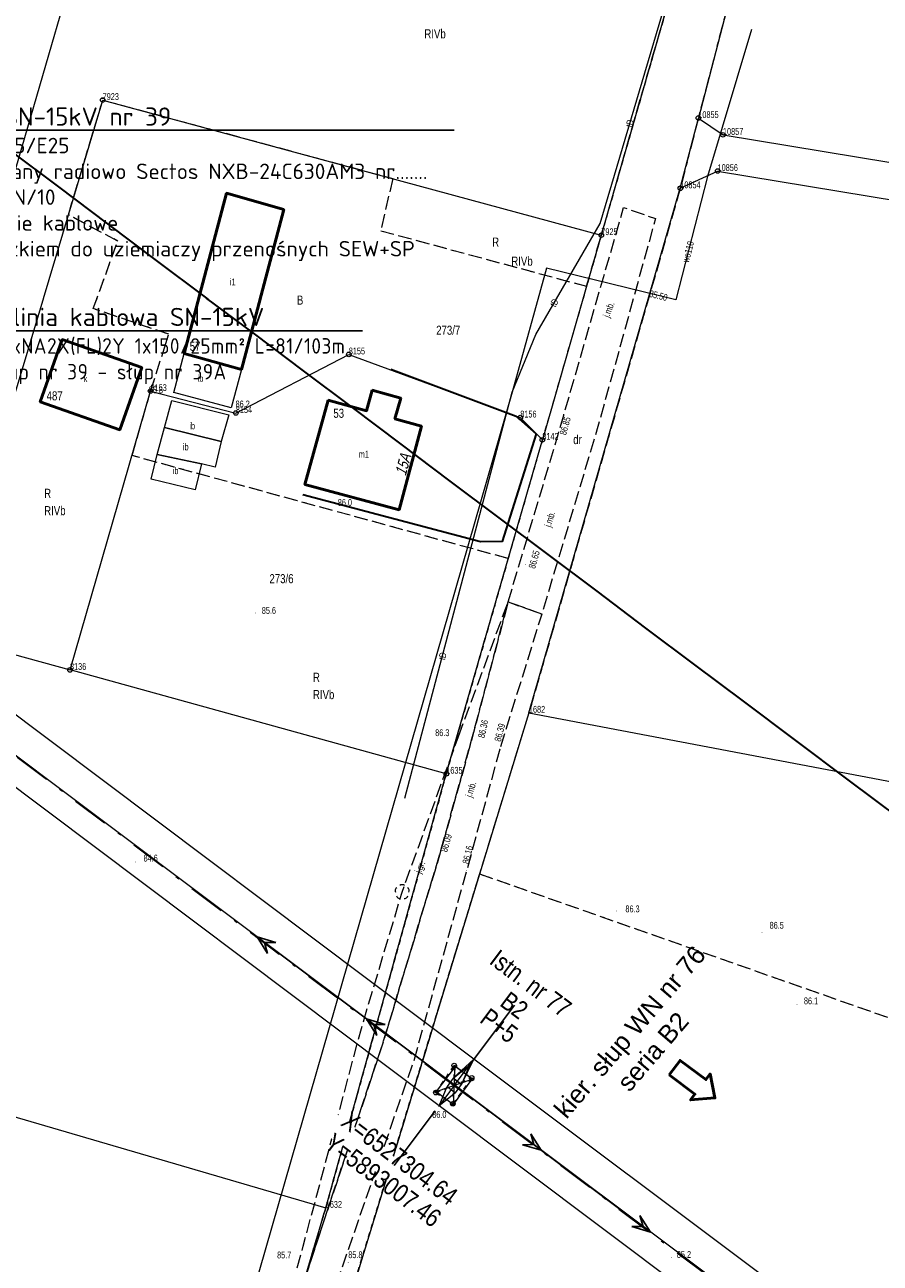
# Model space of a CAD drawing. Header units: metres. Extents: x 6524698 to 6533081, y 5883213 to 5896811.
# Tile 107 of 167: x 6527257 to 6527351, y 5892988 to 5893124. Entities that reach past the tile are written whole.
import ezdxf
from ezdxf import colors
from ezdxf.entities.mleader import LeaderData, LeaderLine
from ezdxf.enums import TextEntityAlignment as Align
from ezdxf.math import Vec2, Vec3

# ---------------------------------------------------------------- set-up
doc = ezdxf.new("R2010")
doc.units = ezdxf.units.M
doc.header["$MEASUREMENT"] = 0
for name, pattern in [('DASHDOT', [4, 2, -0.9, 0.2, -0.9]), ('mapa zasadnicza$0$1.5_0.5', [2, 1.5, -0.5]), ('mapa zasadnicza$0$219-500', [0]), ('mapa zasadnicza$0$egkk-500', [2, 1.5, -0.5]), ('mapa zasadnicza$0$egug-500', [1, 0.5, -0.5]), ('mapa zasadnicza$0$suep_wn_500', [0]), ('mapa zasadnicza$0$supp_500', [1, 0.5, -0.5])]:
    doc.linetypes.add(name, pattern=pattern)
doc.layers.get('0').update_dxf_attribs({"lineweight": 0})
for name, color, linetype, lineweight in [('# OBMBS-9x-19xxx __EI_opis_SN', 1, 'Continuous', 0), ('# OBMBS-9x-19xxx __EI_opis_WN słupy', 250, 'Continuous', 0), ('@Proj. słupy - blok', 1, 'Continuous', 15), ('@Proj. słupy - XY', 1, 'Continuous', 0), ('_trasa_os', 1, 'DASHDOT', 30), ('Sections span lengths and Marker Balls Plan', 7, 'Continuous', 0)]:
    doc.layers.add(name, color=color, linetype=linetype, lineweight=lineweight)
doc.layers.add('@pomocnicza', color=3, linetype='Continuous', plot=False)
for name, color, linetype in [('@Proj. słupy - seria', 1, 'Continuous'), ('@Proj. słupy - wys.', 1, 'Continuous'), ('mapa zasadnicza$0$000 Inne (niezydentyfikowane)', 7, 'Continuous'), ('mapa zasadnicza$0$202-punkt graniczny', 7, 'Continuous'), ('mapa zasadnicza$0$202-punkt graniczny-Atr103', 7, 'Continuous'), ('mapa zasadnicza$0$203-punkt graniczny', 7, 'Continuous'), ('mapa zasadnicza$0$203-punkt graniczny-Atr104', 7, 'Continuous'), ('mapa zasadnicza$0$209-oznaczenie konturu klasyfikacyjnego', 7, 'Continuous'), ('mapa zasadnicza$0$210-oznaczenie konturu użytku gruntowego', 7, 'Continuous'), ('mapa zasadnicza$0$211-numer działki ewidencyjnej', 7, 'Continuous'), ('mapa zasadnicza$0$217-kontur klasyfikacyjny', 7, 'Continuous'), ('mapa zasadnicza$0$218-kontur użytku gruntowego', 7, 'Continuous'), ('mapa zasadnicza$0$219-działka ewidencyjna', 7, 'Continuous'), ('mapa zasadnicza$0$238-Punkt adresowy budynku', 7, 'Continuous'), ('mapa zasadnicza$0$312-budynek ewidencyjny', 7, 'Continuous'), ('mapa zasadnicza$0$312-oznaczenie budynku ewidencyjnego', 7, 'Continuous'), ('mapa zasadnicza$0$312-oznaczenie budynku ewidencyjnego-Atr117', 7, 'Continuous'), ('mapa zasadnicza$0$drzewo liściaste', 7, 'Continuous'), ('mapa zasadnicza$0$inna budowla', 7, 'Continuous'), ('mapa zasadnicza$0$inna budowla-Atr17', 7, 'Continuous'), ('mapa zasadnicza$0$jezdnia', 7, 'Continuous'), ('mapa zasadnicza$0$jezdnia-Atr17', 7, 'Continuous'), ('mapa zasadnicza$0$ogrodzenie trwałe', 7, 'Continuous'), ('mapa zasadnicza$0$pikieta naturalna', 7, 'Continuous'), ('mapa zasadnicza$0$pikieta naturalna-Atr2', 7, 'Continuous'), ('mapa zasadnicza$0$pikieta sztuczna', 7, 'Continuous'), ('mapa zasadnicza$0$pikieta sztuczna-Atr2', 7, 'Continuous'), ('mapa zasadnicza$0$przewód elektroenergetyczny wysokiego napięcia', 7, 'Continuous'), ('mapa zasadnicza$0$przewód telekomunikacyjny podziemny', 7, 'Continuous'), ('mapa zasadnicza$0$przewód telekomunikacyjny podziemny-Atr1', 7, 'Continuous'), ('mapa zasadnicza$0$przewód wodociągowy', 7, 'Continuous'), ('mapa zasadnicza$0$przewód wodociągowy-Atr1', 7, 'Continuous'), ('mapa zasadnicza$0$Punkt budynku', 7, 'Continuous'), ('mapa zasadnicza$0$rzędna', 7, 'Continuous'), ('mapa zasadnicza$0$rzędna-Atr2', 7, 'Continuous'), ('mapa zasadnicza$0$słup przewodów napowietrznych', 7, 'Continuous')]:
    doc.layers.add(name, color=color, linetype=linetype)
doc.styles.add('mapa zasadnicza$0$STANDARD', font='Working1250', dxfattribs={"width": 0.75})
doc.styles.add('Opis', font='ARIALN.TTF')
doc.styles.add('PLS_View', font='arial.ttf')
doc.linetypes.add('mapa zasadnicza$0$902-500', pattern='A,3.75,0,[1,ksztalty.shx,S=0.5,R=0,X=0,Y=0],3.75', length=7.5)

# ---------------------------------------------------------------- blocks, each defined once
blk = doc.blocks.new('mapa zasadnicza$0$203')
at = {"linetype": 'Continuous', "lineweight": 0}
h = blk.add_hatch(color=0, dxfattribs=at)
edge = h.paths.add_edge_path()
edge.add_arc((0, 0), 0.045, 0, 360)
blk = doc.blocks.new('mapa zasadnicza$0$202')
at = {"color": 0, "linetype": 'Continuous', "lineweight": 0}
blk.add_circle((0, 0), 0.25, dxfattribs=at)
blk = doc.blocks.new('mapa zasadnicza$0$PUNKTBUD')
at = {"color": 0}
blk.add_circle((0, 0), 0.045, dxfattribs=at)
blk = doc.blocks.new('mapa zasadnicza$0$PW01')
at = {"linetype": 'Continuous', "lineweight": 13}
h = blk.add_hatch(color=0, dxfattribs=at)
edge = h.paths.add_edge_path()
edge.add_arc((0, 0), 0.045, 0, 360)
blk = doc.blocks.new('mapa zasadnicza$0$OP021')
at = {"linetype": 'Continuous', "lineweight": 13}
h = blk.add_hatch(color=0, dxfattribs=at)
edge = h.paths.add_edge_path()
edge.add_arc((0, 0), 0.05, 0, 360)
at = {"color": 0, "linetype": 'Continuous', "lineweight": 13}
for centre, start, end in [((-0.38, 0.124), 121.308, 202.548), ((0, 0.4), 49.272, 130.728), ((0.38, 0.124), 337.452, 58.692), ((-0.235, -0.324), 193.221, 274.871), ((0.235, -0.324), 265.129, 346.779)]:
    blk.add_arc(centre, 0.4, start, end, dxfattribs=at)
blk = doc.blocks.new('mapa zasadnicza$0$SUEP3')
at = {"color": 0, "linetype": 'Continuous'}
for p, q in [((0, 0), (12.003, 0)), ((12.003, 0), (10.003, 0.75)), ((10.003, 0.75), (11.003, 0)), ((12.003, 0), (10.003, -0.75)), ((11.003, 0), (10.003, -0.75)), ((12.003, 0), (27.003, 0)), ((27.003, 0), (25.003, 0.75)), ((25.003, 0.75), (26.003, 0)), ((27.003, 0), (25.003, -0.75)), ((26.003, 0), (25.003, -0.75))]:
    blk.add_line(p, q, dxfattribs=at)
blk = doc.blocks.new('mapa zasadnicza$0$SM05')
at = {"color": 0, "linetype": 'Continuous', "lineweight": 13}
blk.add_circle((0, 0), 0.25, dxfattribs=at)
blk = doc.blocks.new('*U2358')
at = {"layer": '@Proj. słupy - blok', "color": 0}
blk.add_lwpolyline([(0.8, 0.12), (-0.12, 0.8), (-0.8, -0.12), (0.12, -0.8)], close=True, dxfattribs=at)
for centre in [(1.98, 0.67), (-1.98, -0.67)]:
    blk.add_circle(centre, 0.15, dxfattribs=at)
at = {"layer": '@Proj. słupy - seria', "color": 0, "insert": (6.6, 8.8), "char_height": 2, "attachment_point": 5, "rotation": 323.1354, "style": 'Opis', "bg_fill": 3, "box_fill_scale": 2.5, "bg_fill_color": 256, "bg_fill_transparency": 0}
blk.add_mtext_dynamic_manual_height_columns('B2', width=7, gutter_width=12.5, heights=[2.21], dxfattribs=at)
at = {"layer": '@Proj. słupy - XY', "color": 0, "linetype": 'Continuous', "insert": (-6.9, -9.2), "char_height": 2.5, "attachment_point": 5, "rotation": 323.1354, "style": 'Opis', "bg_fill": 3, "box_fill_scale": 1, "bg_fill_color": 256, "bg_fill_transparency": 0}
blk.add_mtext_dynamic_manual_height_columns('\\P', width=19.7098, gutter_width=5.34, heights=[5.63], dxfattribs=at)
at = {"layer": '@pomocnicza'}
for p, q in [((6.6, 8.8), (2.1, 2.8)), ((-6.6, -8.8), (-2.1, -2.8))]:
    blk.add_line(p, q, dxfattribs=at)
at = {"layer": '@Proj. słupy - blok', "color": 0}
for points in [[(2.16, 2.88), (-0.12, 0.8), (0.8, 0.12), (2.16, 2.88)], [(0, 0), (1.68, 2.24), (2.16, 2.88)], [(-0.09, -2.09), (0.09, 2.09), (-1.98, -0.67), (1.98, 0.67)], [(1.68, 2.24), (0.8, 0.12), (-0.12, 0.8), (1.68, 2.24)], [(0, 0), (-1.68, -2.24)], [(0.12, -0.8), (-1.68, -2.24), (-0.8, -0.12)]]:
    blk.add_lwpolyline(points, dxfattribs=at)
blk.add_lwpolyline([(0.09, 2.09), (-1.98, -0.67), (-0.09, -2.09), (1.98, 0.67)], close=True, dxfattribs=at)
for centre, radius in [((2.16, 2.88), 0.05), ((0.09, 2.09), 0.15), ((1.68, 2.24), 0.05), ((-1.68, -2.24), 0.05), ((-0.09, -2.09), 0.15)]:
    blk.add_circle(centre, radius, dxfattribs=at)
at = {"layer": '@Proj. słupy - seria', "color": 0, "style": 'Opis'}
blk.add_attdef('STAN', text='', height=2, rotation=323.1354, dxfattribs=at).set_placement((8.4, 11.2), align=Align.MIDDLE_CENTER)
at = {"layer": '@Proj. słupy - wys.', "color": 0, "insert": (4.92, 6.56), "char_height": 2, "attachment_point": 5, "rotation": 323.1354, "style": 'Opis'}
blk.add_mtext_dynamic_manual_height_columns('P+5', width=5.2482, gutter_width=12.5, heights=[-2.03], dxfattribs=at)
at = {"layer": '@Proj. słupy - XY', "color": 0, "linetype": 'Continuous', "style": 'Opis'}
for tag, p in [('X', (-6, -8)), ('Y', (-7.8, -10.4))]:
    blk.add_attdef(tag, text='', height=2, rotation=323.1354, dxfattribs=at).set_placement(p, align=Align.MIDDLE_CENTER)

msp = doc.modelspace()

# ---------------------------------------------------------------- linework, layer by layer
at = {"layer": '# OBMBS-9x-19xxx __EI_opis_WN słupy', "lineweight": 50}
msp.add_lwpolyline([(6527328.245, 5893008.611), (6527329.444, 5893010.211), (6527332.273, 5893008.092), (6527332.743, 5893008.719), (6527333.274, 5893006.092), (6527330.604, 5893005.864), (6527331.074, 5893006.491), (6527328.245, 5893008.611)], close=True, dxfattribs=at)
at = {"layer": 'mapa zasadnicza$0$217-kontur klasyfikacyjny', "color": 92, "linetype": 'mapa zasadnicza$0$egkk-500', "lineweight": 18, "flags": 128}
for points in [[(6527348.24, 5893178.18), (6527331.45, 5893113.7)], [(6527320.79, 5893100.84), (6527342.5, 5893176.29)], [(6527331.45, 5893113.7), (6527329.47, 5893105.99)], [(6527329.47, 5893105.99), (6527312.84, 5893048.39)], [(6527319.17, 5893095.22), (6527320.79, 5893100.84)], [(6527310.56, 5893065.32), (6527269.23, 5893076.63)], [(6527303.76, 5893041.69), (6527310.56, 5893065.32)], [(6527312.84, 5893048.39), (6527307.42, 5893030.69)], [(6527290.52, 5892994.02), (6527303.76, 5893041.69)], [(6527307.42, 5893030.69), (6527281.17, 5892944.93)], [(6527307.42, 5893030.69), (6527481.79, 5892969.4)], [(6527257.47, 5892882.74), (6527290.52, 5892994.02)]]:
    msp.add_lwpolyline(points, dxfattribs=at)
at = {"layer": 'mapa zasadnicza$0$218-kontur użytku gruntowego', "color": 3, "linetype": 'mapa zasadnicza$0$egug-500', "lineweight": 18, "flags": 128}
for points in [[(6527348.24, 5893178.18), (6527331.45, 5893113.7)], [(6527342.5, 5893176.29), (6527320.79, 5893100.84)], [(6527331.45, 5893113.7), (6527329.47, 5893105.99)], [(6527329.47, 5893105.99), (6527312.84, 5893048.39)], [(6527320.79, 5893100.84), (6527319.17, 5893095.22)], [(6527319.17, 5893095.22), (6527314.31, 5893078.36)], [(6527314.31, 5893078.36), (6527310.56, 5893065.32)], [(6527310.56, 5893065.32), (6527269.23, 5893076.63)], [(6527310.56, 5893065.32), (6527303.76, 5893041.69)], [(6527312.84, 5893048.39), (6527307.42, 5893030.69)], [(6527303.76, 5893041.69), (6527290.52, 5892994.02)], [(6527281.17, 5892944.93), (6527307.42, 5893030.69)], [(6527307.42, 5893030.69), (6527481.79, 5892969.4)], [(6527290.52, 5892994.02), (6527257.47, 5892882.74)]]:
    msp.add_lwpolyline(points, dxfattribs=at)
at = {"layer": 'mapa zasadnicza$0$219-działka ewidencyjna', "color": 7, "linetype": 'mapa zasadnicza$0$219-500', "lineweight": 18, "flags": 128}
for points in [[(6527348.24, 5893178.18), (6527331.45, 5893113.7)], [(6527342.5, 5893176.29), (6527320.79, 5893100.84)], [(6527329.47, 5893105.99), (6527331.45, 5893113.7)], [(6527331.45, 5893113.7), (6527334.16, 5893111.85)], [(6527334.16, 5893111.85), (6527441.35, 5893094.17)], [(6527329.47, 5893105.99), (6527333.57, 5893107.88)], [(6527333.57, 5893107.88), (6527440.64, 5893090.23)], [(6527312.84, 5893048.39), (6527329.47, 5893105.99)], [(6527320.79, 5893100.84), (6527314.31, 5893078.36)], [(6527314.31, 5893078.36), (6527311.89, 5893080.81)], [(6527303.76, 5893041.69), (6527314.31, 5893078.36)], [(6527248.42, 5893056.94), (6527262.42, 5893053.09)], [(6527303.76, 5893041.69), (6527262.42, 5893053.09)], [(6527312.84, 5893048.39), (6527281.17, 5892944.93)], [(6527312.84, 5893048.39), (6527602.04, 5892993.45)], [(6527122.95, 5893043.04), (6527290.52, 5892994.02)], [(6527290.52, 5892994.02), (6527303.76, 5893041.69)], [(6527216.76, 5892745.69), (6527290.52, 5892994.02)]]:
    msp.add_lwpolyline(points, dxfattribs=at)
at = {"layer": 'mapa zasadnicza$0$312-budynek ewidencyjny', "color": 7, "linetype": 'Continuous', "lineweight": 50, "flags": 128}
for points in [[(6527298.78, 5893082.94), (6527298.12, 5893080.65)], [(6527298.12, 5893080.65), (6527301.04, 5893079.86)], [(6527301.04, 5893079.86), (6527298.58, 5893070.68)], [(6527298.58, 5893070.68), (6527288.21, 5893073.46)]]:
    msp.add_lwpolyline(points, dxfattribs=at)
at = {"layer": 'mapa zasadnicza$0$jezdnia', "color": 7, "linetype": 'mapa zasadnicza$0$1.5_0.5', "lineweight": 18, "flags": 128}
for points in [[(6527310.55, 5893060.56), (6527316.05, 5893078.93), (6527316.66, 5893081.07), (6527323.24, 5893103.87), (6527326.74, 5893102.67), (6527320.42, 5893079.82), (6527314.25, 5893059.23)], [(6527305.1, 5893045.79), (6527310.55, 5893060.56), (6527306.58, 5893045.53), (6527303.02, 5893032.76), (6527296.87, 5893012.36), (6527286.14, 5892979.96), (6527281.07, 5892964.51), (6527288.04, 5892989.81), (6527294.43, 5893013.71), (6527298.91, 5893028.7)], [(6527309.63, 5893044.39), (6527305.99, 5893031.04), (6527300.18, 5893010.17), (6527288.97, 5892977.89), (6527286, 5892963.19), (6527281.07, 5892964.51), (6527286.14, 5892979.96), (6527296.87, 5893012.36), (6527303.02, 5893032.76), (6527306.58, 5893045.53), (6527310.55, 5893060.56), (6527314.25, 5893059.23)]]:
    msp.add_lwpolyline(points, close=True, dxfattribs=at)
at = {"layer": 'mapa zasadnicza$0$przewód elektroenergetyczny wysokiego napięcia', "color": 1, "linetype": 'mapa zasadnicza$0$suep_wn_500', "lineweight": 18, "flags": 128}
msp.add_lwpolyline([(6527530.8, 5892838.04), (6527304.58, 5893007.55)], dxfattribs=at)
at = {"layer": 'mapa zasadnicza$0$słup przewodów napowietrznych', "color": 7, "linetype": 'mapa zasadnicza$0$supp_500', "lineweight": 18, "flags": 128}
for points in [[(6527302.61, 5893006.67), (6527304.63, 5893009.65), (6527306.55, 5893008.28), (6527304.48, 5893005.44)], [(6527304.63, 5893009.65), (6527304.48, 5893005.44)], [(6527302.61, 5893006.67), (6527306.55, 5893008.28)], [(6527302.61, 5893006.67), (6527304.48, 5893005.44)]]:
    msp.add_lwpolyline(points, dxfattribs=at)

# ---------------------------------------------------------------- block references
at = {"layer": 'mapa zasadnicza$0$202-punkt graniczny', "color": 7, "linetype": 'Continuous', "lineweight": 18}
for p in [(6527331.45, 5893113.7), (6527334.16, 5893111.85), (6527333.57, 5893107.88), (6527329.47, 5893105.99), (6527320.79, 5893100.84), (6527311.89, 5893080.81), (6527314.31, 5893078.36), (6527262.42, 5893053.09), (6527303.76, 5893041.69)]:
    msp.add_blockref('mapa zasadnicza$0$202', p, dxfattribs=at)
at = {"layer": 'mapa zasadnicza$0$203-punkt graniczny', "color": 7, "linetype": 'Continuous', "lineweight": 18}
for p in [(6527312.84, 5893048.39), (6527290.52, 5892994.02)]:
    msp.add_blockref('mapa zasadnicza$0$203', p, dxfattribs=at)
at = {"layer": 'mapa zasadnicza$0$drzewo liściaste', "color": 94, "linetype": 'Continuous', "lineweight": 18, "rotation": 0.2960000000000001}
msp.add_blockref('mapa zasadnicza$0$OP021', (6527298.91, 5893028.7), dxfattribs=at)
at = {"layer": 'mapa zasadnicza$0$pikieta naturalna', "color": 7, "linetype": 'Continuous', "lineweight": 13}
for p, rotation in [((6527292.14, 5893072.42), 359.9649999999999), ((6527282.78, 5893059.34), 0.006), ((6527305.1, 5893045.79), 359.937), ((6527269.6, 5893031.99), 359.944), ((6527322.49, 5893026.61), 0.02999999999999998), ((6527338.45, 5893024.24), 0.078), ((6527342.29, 5893016.38), 0.034), ((6527304.48, 5893005.44), 359.9760000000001), ((6527288.04, 5892989.81), 0.04), ((6527292.98, 5892988.02), 359.7760000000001), ((6527328.48, 5892988.55), 359.893)]:
    msp.add_blockref('mapa zasadnicza$0$PW01', p, dxfattribs=dict(at, rotation=rotation))
at = {"layer": 'mapa zasadnicza$0$pikieta sztuczna', "color": 7, "linetype": 'Continuous', "lineweight": 13}
for p, rotation in [((6527316.05, 5893078.93), 359.975), ((6527312.49, 5893064.64), 359.948), ((6527306.58, 5893045.53), 359.932), ((6527309.63, 5893044.39), 0.078), ((6527303.02, 5893032.76), 359.8680000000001), ((6527305.99, 5893031.04), 0.129)]:
    msp.add_blockref('mapa zasadnicza$0$PW01', p, dxfattribs=dict(at, rotation=rotation))
at = {"layer": 'mapa zasadnicza$0$przewód elektroenergetyczny wysokiego napięcia', "color": 1, "linetype": 'Continuous', "lineweight": 18}
for rotation in [143.108, 323.155]:
    msp.add_blockref('mapa zasadnicza$0$SUEP3', (6527304.58, 5893007.55), dxfattribs=dict(at, rotation=rotation))
at = {"layer": 'mapa zasadnicza$0$Punkt budynku', "color": 5, "linetype": 'Continuous', "lineweight": 18}
for p in [(6527298.78, 5893082.94), (6527298.12, 5893080.65), (6527301.04, 5893079.86), (6527288.21, 5893073.46), (6527298.58, 5893070.68)]:
    msp.add_blockref('mapa zasadnicza$0$PUNKTBUD', p, dxfattribs=at)
at = {"layer": 'mapa zasadnicza$0$rzędna', "color": 5, "linetype": 'Continuous', "lineweight": 18}
msp.add_blockref('mapa zasadnicza$0$PW01', (6527328.98, 5893093.73), dxfattribs=at)
at = {"layer": 'mapa zasadnicza$0$słup przewodów napowietrznych', "color": 7, "linetype": 'Continuous', "lineweight": 18}
for p in [(6527304.63, 5893009.65), (6527306.55, 5893008.28), (6527302.61, 5893006.67), (6527304.48, 5893005.44)]:
    msp.add_blockref('mapa zasadnicza$0$SM05', p, dxfattribs=at)

# ---------------------------------------------------------------- texts
at = {"layer": '# OBMBS-9x-19xxx __EI_opis_WN słupy', "insert": (6527315.175, 5893004.666), "char_height": 2, "width": 24.55803, "attachment_point": 1, "rotation": 49.42128, "style": 'PLS_View'}
msp.add_mtext('\\pxqc;kier. słup WN nr 76 seria B2', dxfattribs=at)
at = {"layer": 'mapa zasadnicza$0$202-punkt graniczny-Atr103', "color": 7, "style": 'mapa zasadnicza$0$STANDARD', "width": 0.667}
for s, p in [('10855', (6527331.45, 5893113.7)), ('10857', (6527334.16, 5893111.85)), ('10856', (6527333.57, 5893107.88)), ('10854', (6527329.47, 5893105.99)), ('7925', (6527320.79, 5893100.84)), ('8156', (6527311.89, 5893080.81)), ('8142', (6527314.31, 5893078.36)), ('8136', (6527262.42, 5893053.09)), ('1635', (6527303.76, 5893041.69))]:
    msp.add_text(s, height=0.75, dxfattribs=at).set_placement(p)
at = {"layer": 'mapa zasadnicza$0$203-punkt graniczny-Atr104', "color": 7, "style": 'mapa zasadnicza$0$STANDARD', "width": 0.667}
for s, p in [('1682', (6527312.84, 5893048.39)), ('1632', (6527290.52, 5892994.02))]:
    msp.add_text(s, height=0.75, dxfattribs=at).set_placement(p)
at = {"layer": 'mapa zasadnicza$0$209-oznaczenie konturu klasyfikacyjnego', "color": 3, "linetype": 'Continuous', "lineweight": 18, "style": 'mapa zasadnicza$0$STANDARD', "width": 0.79}
for p in [(6527301.35, 5893123.45), (6527259.58, 5893071.08), (6527289.11, 5893050.88)]:
    msp.add_text('RIVb', height=1, dxfattribs=at).set_placement(p, align=Align.TOP_LEFT)
msp.add_text('RIVb', height=1, dxfattribs=at).set_placement((6527310.9, 5893097.48))
at = {"layer": 'mapa zasadnicza$0$210-oznaczenie konturu użytku gruntowego', "color": 3, "linetype": 'Continuous', "lineweight": 18, "style": 'mapa zasadnicza$0$STANDARD', "width": 0.79}
for s, p in [('R', (6527308.8, 5893099.58)), ('dr', (6527317.7, 5893077.89)), ('R', (6527259.58, 5893071.98)), ('R', (6527289.11, 5893051.78))]:
    msp.add_text(s, height=1, dxfattribs=at).set_placement(p)
at = {"layer": 'mapa zasadnicza$0$211-numer działki ewidencyjnej', "color": 7, "linetype": 'Continuous', "lineweight": 18, "style": 'mapa zasadnicza$0$STANDARD', "width": 0.79}
msp.add_text('273/6', height=1, dxfattribs=at).set_placement((6527284.33, 5893063.61), align=Align.TOP_LEFT)
at = {"layer": 'mapa zasadnicza$0$238-Punkt adresowy budynku', "color": 7, "linetype": 'Continuous', "lineweight": 25, "style": 'mapa zasadnicza$0$STANDARD', "oblique": 15, "width": 0.79}
msp.add_text('15A', height=1.25, rotation=74.513, dxfattribs=at).set_placement((6527299.61, 5893075.46), align=Align.CENTER)
at = {"layer": 'mapa zasadnicza$0$inna budowla-Atr17', "color": 7, "style": 'mapa zasadnicza$0$STANDARD', "width": 0.667}
msp.add_text('ib', height=0.75, dxfattribs=at).set_placement((6527273.71, 5893074.59))
at = {"layer": 'mapa zasadnicza$0$jezdnia-Atr17', "color": 7, "style": 'mapa zasadnicza$0$STANDARD', "width": 0.667}
for s, rotation, p in [('j.mb.', 69.652, (6527321.65, 5893091.73)), ('j.mb.', 72.258, (6527315.22, 5893068.71)), ('j.mb.', 72.106, (6527306.54, 5893039.04)), ('j.gr.', 66.282, (6527300.94, 5893030.68))]:
    msp.add_text(s, height=0.75, rotation=rotation, dxfattribs=at).set_placement(p)
at = {"layer": 'mapa zasadnicza$0$pikieta naturalna-Atr2', "color": 7, "style": 'mapa zasadnicza$0$STANDARD', "width": 0.667}
for s, p in [('86.0', (6527291.84, 5893071.11)), ('85.6', (6527283.49, 5893059.25)), ('86.3', (6527302.54, 5893045.82)), ('84.6', (6527270.5, 5893032.05)), ('86.3', (6527323.44, 5893026.47)), ('86.5', (6527339.28, 5893024.67)), ('86.1', (6527343.05, 5893016.37)), ('86.0', (6527302.22, 5893003.89)), ('85.7', (6527285.17, 5892988.46)), ('85.8', (6527292.99, 5892988.49)), ('85.2', (6527329.09, 5892988.52))]:
    msp.add_text(s, height=0.75, dxfattribs=at).set_placement(p)
at = {"layer": 'mapa zasadnicza$0$pikieta sztuczna-Atr2', "color": 7, "style": 'mapa zasadnicza$0$STANDARD', "width": 0.667}
for s, rotation, p in [('86.85', 74.403, (6527316.91, 5893078.82)), ('86.65', 74.146, (6527313.5, 5893064.15))]:
    msp.add_text(s, height=0.75, rotation=rotation, dxfattribs=at).set_placement(p)
for s, rotation, p in [('86.36', 77.281, (6527307.58, 5893045.64)), ('86.39', 75.31, (6527309.38, 5893045.25)), ('86.09', 73.957, (6527303.48, 5893033.13)), ('86.16', 76.841, (6527305.87, 5893031.82))]:
    msp.add_text(s, height=0.75, rotation=rotation, dxfattribs=at).set_placement(p, align=Align.MIDDLE_LEFT)
at = {"layer": 'mapa zasadnicza$0$przewód telekomunikacyjny podziemny-Atr1', "color": 30, "style": 'mapa zasadnicza$0$STANDARD', "width": 0.667}
for rotation, p in [(74.389, (6527323.81, 5893112.74)), (59.907, (6527315.41, 5893093.06)), (75.177, (6527303.24, 5893054.22))]:
    msp.add_text('tD', height=0.75, rotation=rotation, dxfattribs=at).set_placement(p, align=Align.MIDDLE_LEFT)
at = {"layer": 'mapa zasadnicza$0$przewód wodociągowy-Atr1', "color": 5, "style": 'mapa zasadnicza$0$STANDARD', "width": 0.667}
msp.add_text('wo110', height=0.75, rotation=75.606, dxfattribs=at).set_placement((6527330.04, 5893097.86), align=Align.MIDDLE_LEFT)
at = {"layer": 'mapa zasadnicza$0$rzędna-Atr2', "color": 5, "style": 'mapa zasadnicza$0$STANDARD', "width": 0.667}
msp.add_text('85.50', height=0.75, rotation=346.239, dxfattribs=at).set_placement((6527326.09, 5893094.44), align=Align.MIDDLE_LEFT)

# ---------------------------------------------------------------- leaders
at = {"layer": '# OBMBS-9x-19xxx __EI_opis_SN', "linetype": 'ByBlock'}
ml = msp.add_multileader_mtext('Standard', dxfattribs=at)
ml.set_content('\\pxql;{\\fISOCPEUR|b1|i0|c238|p34;proj.\\A1; słup SN-15kV nr 39 \\P\\pq*;\\H0.85x;typu Kgrs-13,5/E25\\P\\pql;+rozł. sterowany radiowo Sectos NXB-24C630AM3 nr.......\\P+ogr. ASM-18N/10\\P+proj. podejście kablowe\\P+zaciski z rożkiem do uziemiaczy przenośnych SEW+SP }', color=256, style='PLS_View')
ml.set_leader_properties()
ml.build(insert=Vec2(0, 0))
ml.multileader.update_dxf_attribs({"text_left_attachment_type": 6, "text_right_attachment_type": 6, "dogleg_length": 0.36, "arrow_head_size": 3})
ctx = ml.context
ctx.base_point, ctx.char_height, ctx.arrow_head_size, ctx.landing_gap_size, ctx.plane_origin = Vec3(6527241.57, 5893112.371), 2, 3, 0.5, Vec3(6527212.242, 5893086.819)
ctx.left_attachment, ctx.right_attachment = 6, 6
notes = []
notes.append((ctx, [(0, (1, 1, 0), (6527241.21, 5893112.371), (1, 0), 0.36, [(0, [(6527220.698, 5893101.47)], 0, [])])]))
ctx.mtext.insert, ctx.mtext.width, ctx.mtext.flow_direction = Vec3(6527242.07, 5893114.866), 61.93595, 5
ctx.mtext.has_bg_fill, ctx.mtext.bg_color, ctx.mtext.bg_scale_factor, ctx.mtext.bg_transparency, ctx.mtext.use_window_bg_color = 1, -1073741824, 1.5, 0, 1
for ctx, leaders in notes:
    for number, flags, end, landing, length, lines in leaders:
        leader = LeaderData()
        leader.index, (leader.has_last_leader_line, leader.has_dogleg_vector, leader.attachment_direction) = number, flags
        leader.last_leader_point, leader.dogleg_vector, leader.dogleg_length = Vec3(end), Vec3(landing), length
        for number, points, colour, breaks in lines:
            line = LeaderLine()
            line.index, line.vertices, line.color, line.breaks = number, Vec3.list(points), colors.encode_raw_color(colour), breaks
            leader.lines.append(line)
        ctx.leaders.append(leader)

# ---------------------------------------------------------------- next in the draw order: linework, layer by layer
at = {"layer": 'mapa zasadnicza$0$217-kontur klasyfikacyjny', "color": 92, "linetype": 'mapa zasadnicza$0$egkk-500', "lineweight": 18, "flags": 128}
for points in [[(6527262.24, 5893103.07), (6527266.01, 5893115.68)], [(6527266.01, 5893115.68), (6527297.88, 5893107.05)], [(6527297.88, 5893107.05), (6527296.55, 5893101.33)], [(6527267.66, 5893100.19), (6527262.24, 5893103.07)], [(6527296.55, 5893101.33), (6527319.17, 5893095.22)]]:
    msp.add_lwpolyline(points, dxfattribs=at)
at = {"layer": 'mapa zasadnicza$0$218-kontur użytku gruntowego', "color": 3, "linetype": 'mapa zasadnicza$0$egug-500', "lineweight": 18, "flags": 128}
for points in [[(6527262.24, 5893103.07), (6527266.01, 5893115.68)], [(6527266.01, 5893115.68), (6527297.88, 5893107.05)], [(6527297.88, 5893107.05), (6527296.55, 5893101.33)], [(6527267.66, 5893100.19), (6527262.24, 5893103.07)], [(6527296.55, 5893101.33), (6527319.17, 5893095.22)]]:
    msp.add_lwpolyline(points, dxfattribs=at)
at = {"layer": 'mapa zasadnicza$0$219-działka ewidencyjna', "color": 7, "linetype": 'mapa zasadnicza$0$219-500', "lineweight": 18, "flags": 128}
msp.add_lwpolyline([(6527266.01, 5893115.68), (6527320.79, 5893100.84)], dxfattribs=at)
at = {"layer": 'mapa zasadnicza$0$312-budynek ewidencyjny', "color": 7, "linetype": 'Continuous', "lineweight": 50, "flags": 128}
msp.add_lwpolyline([(6527279.61, 5893105.44), (6527285.9, 5893103.66)], dxfattribs=at)
at = {"layer": 'mapa zasadnicza$0$przewód telekomunikacyjny podziemny', "color": 30, "linetype": 'Continuous', "lineweight": 18, "flags": 128}
msp.add_lwpolyline([(6527299.21, 5893039), (6527311.01, 5893083.59), (6527313.6, 5893089.93), (6527320.67, 5893102.13), (6527330.87, 5893136.59), (6527339.68, 5893165.27), (6527338.56, 5893167.67), (6527337.98, 5893169.54), (6527337.67, 5893171.66), (6527337.63, 5893173.37), (6527337.87, 5893175.15), (6527338.72, 5893177.49), (6527339.51, 5893179.15), (6527341.16, 5893181.62), (6527342.9, 5893183.41), (6527344.65, 5893184.93), (6527345.75, 5893185.74), (6527349.75, 5893202.32)], dxfattribs=at)

# ---------------------------------------------------------------- next in the draw order: block references
at = {"layer": 'mapa zasadnicza$0$202-punkt graniczny', "color": 7, "linetype": 'Continuous', "lineweight": 18}
msp.add_blockref('mapa zasadnicza$0$202', (6527266.01, 5893115.68), dxfattribs=at)
at = {"layer": 'mapa zasadnicza$0$Punkt budynku', "color": 5, "linetype": 'Continuous', "lineweight": 18}
for p in [(6527279.61, 5893105.44), (6527285.9, 5893103.66)]:
    msp.add_blockref('mapa zasadnicza$0$PUNKTBUD', p, dxfattribs=at)

# ---------------------------------------------------------------- next in the draw order: texts
at = {"layer": 'mapa zasadnicza$0$202-punkt graniczny-Atr103', "color": 7, "style": 'mapa zasadnicza$0$STANDARD', "width": 0.667}
msp.add_text('7923', height=0.75, dxfattribs=at).set_placement((6527266.01, 5893115.68))
at = {"layer": 'mapa zasadnicza$0$211-numer działki ewidencyjnej', "color": 7, "linetype": 'Continuous', "lineweight": 18, "style": 'mapa zasadnicza$0$STANDARD', "width": 0.79}
msp.add_text('273/7', height=1, dxfattribs=at).set_placement((6527302.65, 5893090.9), align=Align.TOP_LEFT)
at = {"layer": 'mapa zasadnicza$0$312-oznaczenie budynku ewidencyjnego-Atr117', "color": 7, "style": 'mapa zasadnicza$0$STANDARD', "width": 0.667}
msp.add_text('i1', height=0.75, dxfattribs=at).set_placement((6527279.99, 5893095.32))

# ---------------------------------------------------------------- next in the draw order: leaders
at = {"layer": '# OBMBS-9x-19xxx __EI_opis_SN', "linetype": 'ByBlock'}
ml = msp.add_multileader_mtext('Standard', dxfattribs=at)
ml.set_content('\\pxql;{\\fISOCPEUR|b1|i0|c238|p34;proj. linia kablowa SN-15kV\\P\\T1.05;\\W0.9;\\fISOCPEUR|b0|i0|c238|p34;\\H0.85x;typu 3xNA2X(FL)2Y 1x150/25mm² L=81/103m\\Prel. słup nr 39 - słup nr 39A}', color=256, style='PLS_View')
ml.set_leader_properties()
ml.build(insert=Vec2(0, 0))
ml.multileader.update_dxf_attribs({"text_left_attachment_type": 6, "text_right_attachment_type": 6, "dogleg_length": 0.36, "arrow_head_size": 3})
ctx = ml.context
ctx.base_point, ctx.char_height, ctx.arrow_head_size, ctx.landing_gap_size, ctx.plane_origin = Vec3(6527249.061, 5893090.348), 2, 3, 0.5, Vec3(6527326.068, 5893043.958)
ctx.left_attachment, ctx.right_attachment = 6, 6
notes = []
notes.append((ctx, [(0, (1, 1, 0), (6527248.701, 5893090.348), (1, 0), 0.36, [(0, [(6527228.734, 5893077.367)], 0, [])])]))
ctx.mtext.insert, ctx.mtext.width, ctx.mtext.flow_direction = Vec3(6527249.561, 5893092.858), 44.53399, 5
ctx.mtext.has_bg_fill, ctx.mtext.bg_color, ctx.mtext.bg_scale_factor, ctx.mtext.bg_transparency, ctx.mtext.use_window_bg_color = 1, -1073741824, 1.5, 0, 1
for ctx, leaders in notes:
    for number, flags, end, landing, length, lines in leaders:
        leader = LeaderData()
        leader.index, (leader.has_last_leader_line, leader.has_dogleg_vector, leader.attachment_direction) = number, flags
        leader.last_leader_point, leader.dogleg_vector, leader.dogleg_length = Vec3(end), Vec3(landing), length
        for number, points, colour, breaks in lines:
            line = LeaderLine()
            line.index, line.vertices, line.color, line.breaks = number, Vec3.list(points), colors.encode_raw_color(colour), breaks
            leader.lines.append(line)
        ctx.leaders.append(leader)

# ---------------------------------------------------------------- next in the draw order: linework, layer by layer
at = {"layer": '_trasa_os', "linetype": 'DASHDOT', "ltscale": 2}
msp.add_lwpolyline([(6528589.986, 5891744.689), (6528580.198, 5892007.978), (6528365.87, 5892211.536), (6528143.159, 5892378.558), (6527920.541, 5892545.59), (6527693.967, 5892715.374), (6527530.815, 5892837.971), (6527304.639, 5893007.458), (6527095.026, 5893164.924), (6526808.543, 5893379.811), (6526773.046, 5893625.004), (6526837.186, 5893856.22), (6526918.697, 5894149.866), (6527004.557, 5894459.054), (6526829.193, 5894634.492), (6526625.033, 5894855.653), (6526658.914, 5895086.074), (6526701.409, 5895318.796), (6526680.866, 5895666.414), (6526660.166, 5896015.549), (6526639.565, 5896364.931), (6526621.438, 5896669.322), (6526632.668, 5896724.885)], dxfattribs=at)
at = {"layer": 'mapa zasadnicza$0$000 Inne (niezydentyfikowane)', "color": 7, "linetype": 'Continuous', "lineweight": 35, "flags": 128}
msp.add_lwpolyline([(6527255.775, 5893110.166), (6527261.151, 5893106.13), (6527266.527, 5893102.093), (6527271.902, 5893098.057), (6527277.278, 5893094.02), (6527282.654, 5893089.984), (6527288.029, 5893085.947), (6527293.405, 5893081.911), (6527298.781, 5893077.874), (6527304.156, 5893073.838), (6527309.532, 5893069.801), (6527314.908, 5893065.765), (6527320.283, 5893061.728), (6527325.659, 5893057.692), (6527331.035, 5893053.655), (6527336.373, 5893049.647), (6527342.13, 5893045.332), (6527347.888, 5893041.017), (6527353.645, 5893036.702)], dxfattribs=at)
at = {"layer": 'mapa zasadnicza$0$217-kontur klasyfikacyjny', "color": 92, "linetype": 'mapa zasadnicza$0$egkk-500', "lineweight": 18, "flags": 128}
for points in [[(6527264.98, 5893092.77), (6527267.66, 5893100.19)], [(6527273.27, 5893089.95), (6527264.98, 5893092.77)], [(6527272.79, 5893088.45), (6527273.27, 5893089.95)], [(6527271.27, 5893083.72), (6527272.79, 5893088.45)], [(6527269.23, 5893076.63), (6527271.27, 5893083.72)]]:
    msp.add_lwpolyline(points, dxfattribs=at)
at = {"layer": 'mapa zasadnicza$0$218-kontur użytku gruntowego', "color": 3, "linetype": 'mapa zasadnicza$0$egug-500', "lineweight": 18, "flags": 128}
for points in [[(6527264.98, 5893092.77), (6527267.66, 5893100.19)], [(6527273.27, 5893089.95), (6527264.98, 5893092.77)], [(6527272.79, 5893088.45), (6527273.27, 5893089.95)], [(6527271.27, 5893083.72), (6527272.79, 5893088.45)], [(6527269.23, 5893076.63), (6527271.27, 5893083.72)]]:
    msp.add_lwpolyline(points, dxfattribs=at)
at = {"layer": 'mapa zasadnicza$0$219-działka ewidencyjna', "color": 7, "linetype": 'mapa zasadnicza$0$219-500', "lineweight": 18, "flags": 128}
for points in [[(6527279.6, 5893187.95), (6527242.05, 5893058.7)], [(6527248.42, 5893056.94), (6527266.01, 5893115.68)], [(6527280.64, 5893081.3), (6527293.05, 5893087.74)], [(6527293.05, 5893087.74), (6527311.89, 5893080.81)], [(6527262.42, 5893053.09), (6527271.27, 5893083.72)], [(6527271.27, 5893083.72), (6527280.64, 5893081.3)]]:
    msp.add_lwpolyline(points, dxfattribs=at)
at = {"layer": 'mapa zasadnicza$0$312-budynek ewidencyjny', "color": 7, "linetype": 'Continuous', "lineweight": 50, "flags": 128}
for points in [[(6527274.96, 5893087.84), (6527279.61, 5893105.44)], [(6527285.9, 5893103.66), (6527281.25, 5893086.07)], [(6527259.14, 5893082.52), (6527261.54, 5893089.38)], [(6527261.54, 5893089.38), (6527270.3, 5893086.32)], [(6527281.25, 5893086.07), (6527274.96, 5893087.84)], [(6527270.3, 5893086.32), (6527267.9, 5893079.46)], [(6527295.01, 5893081.53), (6527295.61, 5893083.8)], [(6527295.61, 5893083.8), (6527298.78, 5893082.94)], [(6527267.9, 5893079.46), (6527259.14, 5893082.52)], [(6527288.21, 5893073.46), (6527290.79, 5893082.7)], [(6527290.79, 5893082.7), (6527295.01, 5893081.53)]]:
    msp.add_lwpolyline(points, dxfattribs=at)
at = {"layer": 'mapa zasadnicza$0$inna budowla', "color": 7, "linetype": 'Continuous', "lineweight": 18, "flags": 128}
for points in [[(6527274.96, 5893087.84), (6527281.26, 5893086.07), (6527280.14, 5893081.86), (6527273.83, 5893083.55)], [(6527273.6, 5893082.69), (6527279.88, 5893081.12), (6527279.02, 5893078.18), (6527272.8, 5893079.72)], [(6527279.02, 5893078.18), (6527278.36, 5893075.36), (6527276.88, 5893075.72), (6527271.98, 5893076.74), (6527272.8, 5893079.72)], [(6527276.88, 5893075.72), (6527276.16, 5893072.86), (6527271.35, 5893074.04), (6527271.98, 5893076.74)]]:
    msp.add_lwpolyline(points, close=True, dxfattribs=at)
at = {"layer": 'mapa zasadnicza$0$ogrodzenie trwałe', "color": 7, "linetype": 'mapa zasadnicza$0$902-500', "lineweight": 35, "flags": 128}
msp.add_lwpolyline([(6527297.67, 5893086.11), (6527311.42, 5893080.96), (6527313.62, 5893079.01), (6527309.91, 5893067.2), (6527307.5, 5893067.16), (6527288.01, 5893072.31)], dxfattribs=at)
at = {"layer": 'mapa zasadnicza$0$przewód elektroenergetyczny wysokiego napięcia', "color": 1, "linetype": 'mapa zasadnicza$0$suep_wn_500', "lineweight": 18, "flags": 128}
msp.add_lwpolyline([(6527304.58, 5893007.55), (6527094.79, 5893165.02)], dxfattribs=at)
at = {"layer": 'mapa zasadnicza$0$przewód wodociągowy', "color": 5, "linetype": 'Continuous', "lineweight": 18, "flags": 128}
msp.add_lwpolyline([(6527337.3, 5893123.44), (6527332.46, 5893107.29), (6527328.98, 5893093.73), (6527314.77, 5893097.21), (6527311.01, 5893083.59), (6527276.28, 5892963.06), (6527253.62, 5892883.41), (6527241.89, 5892841.09), (6527238.6, 5892829.07), (6527224.36, 5892776.98), (6527218.91, 5892756.24), (6527213.17, 5892734.26), (6527207.63, 5892714.8), (6527199.13, 5892684.89), (6527198.45, 5892682.28), (6527187.64, 5892643.87), (6527162.38, 5892550.58), (6527151.36, 5892529.5), (6527145.95, 5892515.82), (6527143.31, 5892506.11), (6527143.48, 5892504.6)], dxfattribs=at)

# ---------------------------------------------------------------- next in the draw order: block references
at = {"layer": 'mapa zasadnicza$0$202-punkt graniczny', "color": 7, "linetype": 'Continuous', "lineweight": 18}
for p in [(6527293.05, 5893087.74), (6527271.27, 5893083.72), (6527280.64, 5893081.3)]:
    msp.add_blockref('mapa zasadnicza$0$202', p, dxfattribs=at)
at = {"layer": 'mapa zasadnicza$0$pikieta naturalna', "color": 7, "linetype": 'Continuous', "lineweight": 13}
for p, rotation in [((6527273.78, 5893083.54), 359.9690000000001), ((6527280.08, 5893081.88), 359.932)]:
    msp.add_blockref('mapa zasadnicza$0$PW01', p, dxfattribs=dict(at, rotation=rotation))
at = {"layer": 'mapa zasadnicza$0$Punkt budynku', "color": 5, "linetype": 'Continuous', "lineweight": 18}
for p in [(6527261.54, 5893089.38), (6527274.96, 5893087.84), (6527270.3, 5893086.32), (6527281.25, 5893086.07), (6527295.61, 5893083.8), (6527259.14, 5893082.52), (6527290.79, 5893082.7), (6527295.01, 5893081.53), (6527267.9, 5893079.46)]:
    msp.add_blockref('mapa zasadnicza$0$PUNKTBUD', p, dxfattribs=at)

# ---------------------------------------------------------------- next in the draw order: texts
at = {"layer": 'mapa zasadnicza$0$202-punkt graniczny-Atr103', "color": 7, "style": 'mapa zasadnicza$0$STANDARD', "width": 0.667}
for s, p in [('8155', (6527293.05, 5893087.74)), ('8153', (6527271.27, 5893083.72)), ('8154', (6527280.64, 5893081.3))]:
    msp.add_text(s, height=0.75, dxfattribs=at).set_placement(p)
at = {"layer": 'mapa zasadnicza$0$210-oznaczenie konturu użytku gruntowego', "color": 3, "linetype": 'Continuous', "lineweight": 18, "style": 'mapa zasadnicza$0$STANDARD', "width": 0.79}
msp.add_text('B', height=1, dxfattribs=at).set_placement((6527287.35, 5893093.21))
at = {"layer": 'mapa zasadnicza$0$312-oznaczenie budynku ewidencyjnego', "color": 7, "linetype": 'Continuous', "lineweight": 18, "style": 'mapa zasadnicza$0$STANDARD', "width": 0.79}
for s, p in [('57', (6527275.57, 5893088.14)), ('487', (6527259.85, 5893082.69))]:
    msp.add_text(s, height=1, dxfattribs=at).set_placement(p)
msp.add_text('53', height=1, dxfattribs=at).set_placement((6527291.94, 5893081.28), align=Align.MIDDLE_CENTER)
at = {"layer": 'mapa zasadnicza$0$312-oznaczenie budynku ewidencyjnego-Atr117', "color": 7, "style": 'mapa zasadnicza$0$STANDARD', "width": 0.667}
for s, p in [('k', (6527264.13, 5893085.07)), ('m1', (6527294.7, 5893076.78))]:
    msp.add_text(s, height=0.75, dxfattribs=at).set_placement(p, align=Align.MIDDLE_CENTER)
at = {"layer": 'mapa zasadnicza$0$inna budowla-Atr17', "color": 7, "style": 'mapa zasadnicza$0$STANDARD', "width": 0.667}
for p in [(6527276.45, 5893084.73), (6527275.53, 5893079.52), (6527274.82, 5893077.21)]:
    msp.add_text('ib', height=0.75, dxfattribs=at).set_placement(p)
at = {"layer": 'mapa zasadnicza$0$pikieta naturalna-Atr2', "color": 7, "style": 'mapa zasadnicza$0$STANDARD', "width": 0.667}
for s, p in [('85.8', (6527271.07, 5893083.47)), ('86.2', (6527280.61, 5893081.92))]:
    msp.add_text(s, height=0.75, dxfattribs=at).set_placement(p)

# ---------------------------------------------------------------- next in the draw order: block references
msp.add_blockref('*U2358', (6527304.639, 5893007.457)).add_auto_attribs({'STAN': 'Istn. nr 77', 'Y': 'Y=5893007.46', 'X': 'X=6527304.64'})

# ---------------------------------------------------------------- next in the draw order: linework, layer by layer
at = {"layer": 'Sections span lengths and Marker Balls Plan', "color": 1, "flags": 128}
for points in [[(6528587.188, 5891744.577), (6528577.92, 5892006.949), (6528364.256, 5892209.626), (6528141.479, 5892376.318), (6527918.861, 5892543.35), (6527692.286, 5892713.134), (6527529.134, 5892835.731), (6527302.959, 5893005.217), (6527093.345, 5893162.685), (6526805.533, 5893378.025), (6526770.052, 5893625.195), (6526834.488, 5893856.969), (6526921.106, 5894149.197), (6527002.139, 5894458.418), (6526827.029, 5894632.413), (6526621.689, 5894854.62), (6526661.381, 5895085.668), (6526701.409, 5895318.796), (6526678.071, 5895666.249), (6526657.371, 5896015.383), (6526636.77, 5896364.766), (6526617.947, 5896669.567), (6526630.708, 5896725.281)], [(6528593.583, 5891744.832), (6528583.388, 5892009.419), (6528368, 5892214.057), (6528145.319, 5892381.438), (6527922.701, 5892548.47), (6527696.127, 5892718.253), (6527532.976, 5892840.85), (6527306.799, 5893010.338), (6527097.187, 5893167.803), (6526810.693, 5893381.087), (6526776.04, 5893624.814), (6526840.655, 5893855.257), (6526921.106, 5894149.197), (6527007.942, 5894459.944), (6526831.356, 5894636.57), (6526627.422, 5894856.391), (6526661.381, 5895085.668), (6526701.409, 5895318.795), (6526684.46, 5895666.627), (6526663.76, 5896015.761), (6526643.159, 5896365.143), (6526623.932, 5896669.147), (6526634.628, 5896724.489)]]:
    msp.add_lwpolyline(points, dxfattribs=at)

doc.saveas('drawing.dxf')
